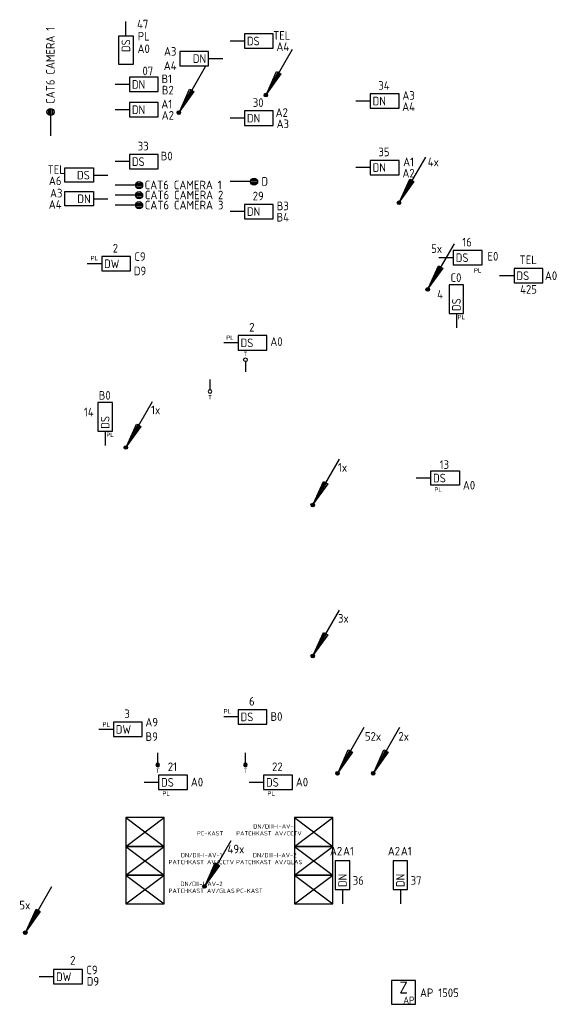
# Model space of a CAD drawing. Header units: millimetres. Extents: x 4336 to 79204, y -9688 to 63134.
# Tile 38 of 38: x 67984 to 79204, y 33979 to 54528. Entities that reach past the tile are written whole.
import ezdxf
from ezdxf.enums import TextEntityAlignment as Align

# ---------------------------------------------------------------- set-up
doc = ezdxf.new("R2010")
doc.units = ezdxf.units.MM
doc.header["$LTSCALE"] = 100
doc.layers.get('0').update_dxf_attribs({"linetype": 'CONTINUOUS'})
for name, color, linetype in [('EB6416--_ATTRIB', 1, 'CONTINUOUS'), ('EB6421--_ATTRIB', 2, 'CONTINUOUS'), ('EB6441--_ATTRIB', 2, 'CONTINUOUS'), ('EB6445--_ATTRIB', 2, 'CONTINUOUS'), ('EL6416--_WIRELESS-Z', 1, 'CONTINUOUS'), ('EL6421--_TELEFOON', 3, 'CONTINUOUS'), ('EL6441--_DATACOM', 3, 'CONTINUOUS'), ('EL6445--_DATANET', 3, 'CONTINUOUS')]:
    doc.layers.add(name, color=color, linetype=linetype)
doc.styles.add('1_5', font='isocp.shx', dxfattribs={"height": 1.5})
doc.styles.add('1_8', font='iso')
doc.styles.add('2_5', font='isocp.shx', dxfattribs={"height": 2.5})
doc.styles.add('BURO-025', font='burofont.shx', dxfattribs={"height": 2.5})
doc.styles.add('NORATT', font='isocp.shx')

# ---------------------------------------------------------------- blocks, each defined once
blk = doc.blocks.new('EA644501')
for p, q in [((-1.5, 6), (-1.5, 0)), ((1.5, 6), (-1.5, 6)), ((1.5, 0), (1.5, 6)), ((-1.5, 0), (1.5, 0))]:
    blk.add_line(p, q)
at = {"color": 2}
blk.add_line((0, 0), (0, -3), dxfattribs=at)
at = {"style": '1_8', "flags": 9}
blk.add_attdef('NUMMER', text='', height=1.8, rotation=90, dxfattribs=at).set_placement((-3.5, 8), align=Align.BOTTOM_LEFT)
at = {"style": '1_8'}
for tag, flags, p in [('NUMMERAP', 9, (-1.5, 8)), ('NUMMERBP', 9, (1.5, 8)), ('NUMMERA', 8, (-1.5, 8)), ('NUMMERB', 8, (1.5, 8))]:
    blk.add_attdef(tag, text='', height=1.8, rotation=90, dxfattribs=dict(at, flags=flags)).set_placement(p, align=Align.MIDDLE_CENTER)
at = {"style": '1_8', "flags": 8}
blk.add_attdef('CODE', text='', height=1.8, rotation=90, dxfattribs=at).set_placement((0, 0.5), align=Align.MIDDLE_LEFT)
at = {"style": '1_8', "flags": 9}
for tag, p in [('TYPE', (0, 4)), ('PDATE', (0, 2)), ('FABR', (0, 3)), ('PCODE', (0, 0)), ('PVERS', (0, 1))]:
    blk.add_attdef(tag, text='', height=1.8, dxfattribs=at).set_placement(p, align=Align.MIDDLE_CENTER)
for tag in ['VERD', 'PATCHSTR', 'PANEEL']:
    blk.add_attdef(tag, text='', height=1.8, dxfattribs=at).set_placement((2, 0), align=Align.BOTTOM_LEFT)
blk = doc.blocks.new('ES1116A4')
at = {"color": 0}
for p, q in [((-4, 2), (4, -2)), ((-4, -2), (4, 2))]:
    blk.add_line(p, q, dxfattribs=at)
blk.add_lwpolyline([(-4, -2), (4, -2), (4, 2), (-4, 2)], close=True, dxfattribs=at)
at = {"color": 0, "style": 'NORATT', "flags": 8}
blk.add_attdef('NUMMER', text='', height=1.8, dxfattribs=at).set_placement((0, 3.5), align=Align.MIDDLE)
for tag, p in [('CODE', (0, 3.5)), ('M_CODE', (0, 0))]:
    blk.add_attdef(tag, text='', height=1.8, dxfattribs=at).set_placement(p, align=Align.MIDDLE_CENTER)
at = {"color": 0, "style": 'NORATT'}
for tag, flags, p in [('PANEEL', 9, (0, 3)), ('GRP', 8, (0, -5)), ('RUIMTE', 9, (0, -7.5))]:
    blk.add_attdef(tag, text='', height=1.8, dxfattribs=dict(at, flags=flags)).set_placement(p, align=Align.MIDDLE_LEFT)
blk = doc.blocks.new('ES4X2')
at = {"color": 0}
for p, q in [((-0.45, 1.4), (-0.45, 2.6)), ((-0.15, 1.27), (-0.15, 2.73)), ((0.15, 1.27), (0.15, 2.73)), ((0.45, 1.4), (0.45, 2.6)), ((0, 1.25), (0, -3))]:
    blk.add_line(p, q, dxfattribs=at)
blk.add_circle((0, 2), 0.75, dxfattribs=at)
at = {"color": 0, "style": 'NORATT', "flags": 8}
blk.add_attdef('NUMMER', text='', height=1.8, rotation=90, dxfattribs=at).set_placement((0, 3.5), align=Align.MIDDLE_LEFT)
for tag, p in [('CODE', (0, 3.5)), ('M_CODE', (0, 0))]:
    blk.add_attdef(tag, text='', height=1.8, dxfattribs=at).set_placement(p, align=Align.MIDDLE_CENTER)
at = {"color": 0, "style": 'NORATT'}
for tag, flags, p in [('PANEEL', 9, (0, 3)), ('GRP', 8, (0, -5)), ('RUIMTE', 9, (0, -7.5))]:
    blk.add_attdef(tag, text='', height=1.8, dxfattribs=dict(at, flags=flags)).set_placement(p, align=Align.MIDDLE_LEFT)
blk = doc.blocks.new('EA600123')
at = {"linetype": 'Continuous'}
for p, q in [((5.5, 9.53), (0.19, 0.32)), ((-0.37, 0.07), (0.37, 0.07)), ((-0.3, 0.23), (0.3, 0.23)), ((-0.37, -0.08), (0.37, -0.08)), ((-0.3, -0.23), (0.3, -0.23))]:
    blk.add_line(p, q, dxfattribs=at)
for points in [[(3.12, 4.4), (0.19, 0.32), (2.25, 4.9)], [(2.47, 4.78), (1.06, 1.84), (2.9, 4.53)]]:
    blk.add_lwpolyline(points, close=True, dxfattribs=at)
blk.add_circle((0, 0), 0.375, dxfattribs=at)
at = {"linetype": 'Continuous', "style": '1_8', "flags": 8}
blk.add_attdef('KBTALB', (5, 5), '', height=1.8, dxfattribs=at)
at = {"style": '1_8'}
for tag, flags, p in [('CODE', 9, (0, 3)), ('M_CODE', 8, (0, 0))]:
    blk.add_attdef(tag, text='', height=1.8, dxfattribs=dict(at, flags=flags)).set_placement(p, align=Align.MIDDLE_CENTER)
at = {"linetype": 'Continuous', "style": '1_8', "flags": 9}
for tag, p in [('PCODE', (1.25, 0)), ('PVERS', (1.25, -2)), ('PDATE', (1.25, -4))]:
    blk.add_attdef(tag, text='', height=1.8, dxfattribs=at).set_placement(p, align=Align.MIDDLE_LEFT)
blk = doc.blocks.new('ES4X4')
at = {"color": 0}
blk.add_line((0, 1.25), (0, -3), dxfattribs=at)
blk.add_circle((0, 2), 0.75, dxfattribs=at)
at = {"color": 0, "style": 'NORATT', "flags": 8}
blk.add_attdef('NUMMER', text='', height=1.8, rotation=90, dxfattribs=at).set_placement((0, 3.5), align=Align.MIDDLE_LEFT)
for tag, p in [('CODE', (0, 3.5)), ('M_CODE', (0, 0))]:
    blk.add_attdef(tag, text='', height=1.8, dxfattribs=at).set_placement(p, align=Align.MIDDLE_CENTER)
at = {"color": 0, "style": 'NORATT'}
for tag, flags, p in [('PANEEL', 9, (0, 3)), ('GRP', 8, (0, -5)), ('RUIMTE', 9, (0, -7.5))]:
    blk.add_attdef(tag, text='', height=1.8, dxfattribs=dict(at, flags=flags)).set_placement(p, align=Align.MIDDLE_LEFT)
blk = doc.blocks.new('Wrls-Zender')
blk.add_lwpolyline([(-2.5, -2.5), (2.5, -2.5), (2.5, 2.5), (-2.5, 2.5)], close=True)
at = {"style": '2_5'}
blk.add_text('Z', height=2.5, dxfattribs=at).set_placement((0, 1), align=Align.MIDDLE_CENTER)
at = {"style": '1_5'}
blk.add_text('AP', height=1.5, dxfattribs=at).set_placement((2.25, -2.38), align=Align.RIGHT)
at = {"style": '1_8', "flags": 8}
blk.add_attdef('ADRES', (3, -2.5), '', height=1.8, dxfattribs=at)
at = {"style": '1_8', "flags": 9}
blk.add_attdef('M_CODE', text='', height=1.8, dxfattribs=at).set_placement((-2.5, -4.5), align=Align.MIDDLE_LEFT)

msp = doc.modelspace()

# ---------------------------------------------------------------- block references
at = {"layer": 'EL6416--_WIRELESS-Z'}
ref = msp.add_blockref('Wrls-Zender', (75996, 34229), dxfattribs=dict(at, xscale=100, yscale=100, zscale=100))
ref.add_attrib('ADRES', 'AP 1505', (76338, 34129), dxfattribs={"layer": 'EB6416--_ATTRIB', "color": 1, "height": 180, "style": 'NORATT', "flags": 8})
at = {"layer": 'EL6421--_TELEFOON'}
ref = msp.add_blockref('ES4X4', (72695, 47331), dxfattribs=dict(at, xscale=50, yscale=50, zscale=50))
ref.add_attrib('CODE', 'T', dxfattribs={"layer": 'EB6421--_ATTRIB', "color": 1, "height": 90, "style": 'NORATT', "flags": 8}).set_placement((72695, 47552), align=Align.MIDDLE_CENTER)
ref = msp.add_blockref('ES4X4', (71957, 46869), dxfattribs=dict(at, xscale=-50, yscale=50, zscale=50, rotation=180))
ref.add_attrib('CODE', 'T', dxfattribs={"layer": 'EB6421--_ATTRIB', "color": 1, "height": 90, "style": 'NORATT', "flags": 8}).set_placement((71957, 46648), align=Align.MIDDLE_CENTER)
ref = msp.add_blockref('ES4X2', (70864, 39075), dxfattribs=dict(at, xscale=-50, yscale=50, zscale=50, rotation=180))
ref.add_attrib('CODE', 'T', dxfattribs={"layer": 'EB6421--_ATTRIB', "color": 1, "height": 90, "style": 'NORATT', "flags": 8}).set_placement((70864, 38854), align=Align.MIDDLE_CENTER)
ref = msp.add_blockref('ES4X2', (72695, 39075), dxfattribs=dict(at, xscale=-50, yscale=50, zscale=50, rotation=180))
ref.add_attrib('CODE', 'T', dxfattribs={"layer": 'EB6421--_ATTRIB', "color": 1, "height": 90, "style": 'NORATT', "flags": 8}).set_placement((72695, 38854), align=Align.MIDDLE_CENTER)
at = {"layer": 'EL6441--_DATACOM'}
ref = msp.add_blockref('ES4X2', (68629, 52402), dxfattribs=dict(at, xscale=100, yscale=100, zscale=100))
ref.add_attrib('CODE', 'CAT6 CAMERA 1', dxfattribs={"layer": 'EB6441--_ATTRIB', "color": 1, "height": 180, "rotation": 90, "style": 'NORATT', "flags": 8}).set_placement((68624, 53576), align=Align.MIDDLE_CENTER)
at = {"layer": 'EL6441--_DATACOM', "xscale": 100, "yscale": 100, "zscale": 100}
for p in [(73121, 52955), (71306, 52590)]:
    msp.add_blockref('EA600123', p, dxfattribs=at)
at = {"layer": 'EL6441--_DATACOM'}
ref = msp.add_blockref('EA600123', (75900, 50708), dxfattribs=dict(at, xscale=100, yscale=100, zscale=100))
ref.add_attrib('KBTALB', '4x', (76500, 51469), dxfattribs={"layer": 'EB6441--_ATTRIB', "color": 1, "linetype": 'Continuous', "height": 180, "style": '1_8', "flags": 8})
ref = msp.add_blockref('ES4X2', (70275, 51074), dxfattribs=dict(at, xscale=100, yscale=100, zscale=100, rotation=270))
ref.add_attrib('CODE', 'CAT6 CAMERA 1', dxfattribs={"layer": 'EB6441--_ATTRIB', "color": 1, "height": 180, "style": 'NORATT', "flags": 8}).set_placement((71395, 51079), align=Align.MIDDLE_CENTER)
ref = msp.add_blockref('ES4X2', (72675, 51148), dxfattribs=dict(at, xscale=100, yscale=100, zscale=100, rotation=270))
ref.add_attrib('CODE', 'D', dxfattribs={"layer": 'EB6441--_ATTRIB', "color": 1, "height": 180, "style": 'NORATT', "flags": 8}).set_placement((73098, 51153), align=Align.MIDDLE_CENTER)
ref = msp.add_blockref('ES4X2', (70275, 50865), dxfattribs=dict(at, xscale=100, yscale=100, zscale=100, rotation=270))
ref.add_attrib('CODE', 'CAT6 CAMERA 2', dxfattribs={"layer": 'EB6441--_ATTRIB', "color": 1, "height": 180, "style": 'NORATT', "flags": 8}).set_placement((71415, 50870), align=Align.MIDDLE_CENTER)
ref = msp.add_blockref('ES4X2', (70275, 50656), dxfattribs=dict(at, xscale=100, yscale=100, zscale=100, rotation=270))
ref.add_attrib('CODE', 'CAT6 CAMERA 3', dxfattribs={"layer": 'EB6441--_ATTRIB', "color": 1, "height": 180, "style": 'NORATT', "flags": 8}).set_placement((71415, 50660), align=Align.MIDDLE_CENTER)
ref = msp.add_blockref('EA600123', (76500, 48900), dxfattribs=dict(at, xscale=100, yscale=100, zscale=100))
ref.add_attrib('KBTALB', '5x', (76572, 49661), dxfattribs={"layer": 'EB6441--_ATTRIB', "color": 1, "linetype": 'Continuous', "height": 180, "style": '1_8', "flags": 8})
ref = msp.add_blockref('EA600123', (70200, 45600), dxfattribs=dict(at, xscale=100, yscale=100, zscale=100))
ref.add_attrib('KBTALB', '1x', (70727, 46294), dxfattribs={"layer": 'EB6441--_ATTRIB', "color": 1, "linetype": 'Continuous', "height": 180, "style": '1_8', "flags": 8})
ref = msp.add_blockref('EA600123', (74100, 44400), dxfattribs=dict(at, xscale=100, yscale=100, zscale=100))
ref.add_attrib('KBTALB', '1x', (74627, 45094), dxfattribs={"layer": 'EB6441--_ATTRIB', "color": 1, "linetype": 'Continuous', "height": 180, "style": '1_8', "flags": 8})
ref = msp.add_blockref('EA600123', (74100, 41250), dxfattribs=dict(at, xscale=100, yscale=100, zscale=100))
ref.add_attrib('KBTALB', '3x', (74627, 41944), dxfattribs={"layer": 'EB6441--_ATTRIB', "color": 1, "linetype": 'Continuous', "height": 180, "style": '1_8', "flags": 8})
ref = msp.add_blockref('EA600123', (74617, 38801), dxfattribs=dict(at, xscale=100, yscale=100, zscale=100))
ref.add_attrib('KBTALB', '52x', (75189, 39481), dxfattribs={"layer": 'EB6441--_ATTRIB', "color": 1, "linetype": 'Continuous', "height": 180, "style": '1_8', "flags": 8})
ref = msp.add_blockref('EA600123', (75361, 38801), dxfattribs=dict(at, xscale=100, yscale=100, zscale=100))
ref.add_attrib('KBTALB', '2x', (75889, 39482), dxfattribs={"layer": 'EB6441--_ATTRIB', "color": 1, "linetype": 'Continuous', "height": 180, "style": '1_8', "flags": 8})
at = {"layer": 'EL6441--_DATACOM', "color": 3}
ref = msp.add_blockref('ES1116A4', (70599, 37575), dxfattribs=dict(at, xscale=100, yscale=150, zscale=50))
ref.add_attrib('PANEEL', 'PC-KAST', dxfattribs={"layer": 'EB6441--_ATTRIB', "color": 1, "height": 90, "rotation": -360, "style": 'NORATT', "flags": 8}).set_placement((71680, 37547), align=Align.MIDDLE_LEFT)
ref = msp.add_blockref('ES1116A4', (74120, 37575), dxfattribs=dict(at, xscale=100, yscale=150, zscale=50))
ref.add_attrib('CODE', 'DN/DIII-I-AV-1', dxfattribs={"layer": 'EB6441--_ATTRIB', "color": 1, "height": 90, "style": 'NORATT', "flags": 8}).set_placement((73306, 37692), align=Align.MIDDLE_CENTER)
ref.add_attrib('PANEEL', 'PATCHKAST AV/CCTV', dxfattribs={"layer": 'EB6441--_ATTRIB', "color": 1, "height": 90, "rotation": -360, "style": 'NORATT', "flags": 8}).set_placement((72502, 37547), align=Align.MIDDLE_LEFT)
ref = msp.add_blockref('ES1116A4', (70599, 36975), dxfattribs=dict(at, xscale=100, yscale=150, zscale=50))
ref.add_attrib('CODE', 'DN/DII-I-AV-1', dxfattribs={"layer": 'EB6441--_ATTRIB', "color": 1, "height": 90, "style": 'NORATT', "flags": 8}).set_placement((71778, 37092), align=Align.MIDDLE_CENTER)
ref.add_attrib('PANEEL', 'PATCHKAST AV/CCTV', dxfattribs={"layer": 'EB6441--_ATTRIB', "color": 1, "height": 90, "rotation": -360, "style": 'NORATT', "flags": 8}).set_placement((71090, 36947), align=Align.MIDDLE_LEFT)
at = {"layer": 'EL6441--_DATACOM'}
ref = msp.add_blockref('EA600123', (71840, 36439), dxfattribs=dict(at, xscale=100, yscale=100, zscale=100))
ref.add_attrib('KBTALB', '49x', (72321, 37129), dxfattribs={"layer": 'EB6441--_ATTRIB', "color": 1, "linetype": 'Continuous', "height": 180, "style": '1_8', "flags": 8})
at = {"layer": 'EL6441--_DATACOM', "color": 3}
ref = msp.add_blockref('ES1116A4', (74120, 36975), dxfattribs=dict(at, xscale=100, yscale=150, zscale=50))
ref.add_attrib('CODE', 'DN/DIII-I-AV-2', dxfattribs={"layer": 'EB6441--_ATTRIB', "color": 1, "height": 90, "style": 'NORATT', "flags": 8}).set_placement((73306, 37092), align=Align.MIDDLE_CENTER)
ref.add_attrib('PANEEL', 'PATCHKAST AV/GLAS', dxfattribs={"layer": 'EB6441--_ATTRIB', "color": 1, "height": 90, "rotation": -360, "style": 'NORATT', "flags": 8}).set_placement((72500, 36947), align=Align.MIDDLE_LEFT)
ref = msp.add_blockref('ES1116A4', (70599, 36375), dxfattribs=dict(at, xscale=100, yscale=150, zscale=50))
ref.add_attrib('CODE', 'DN/DII-I-AV-2', dxfattribs={"layer": 'EB6441--_ATTRIB', "color": 1, "height": 90, "style": 'NORATT', "flags": 8}).set_placement((71778, 36492), align=Align.MIDDLE_CENTER)
ref.add_attrib('PANEEL', 'PATCHKAST AV/GLAS', dxfattribs={"layer": 'EB6441--_ATTRIB', "color": 1, "height": 90, "rotation": -360, "style": 'NORATT', "flags": 8}).set_placement((71090, 36347), align=Align.MIDDLE_LEFT)
ref = msp.add_blockref('ES1116A4', (74120, 36375), dxfattribs=dict(at, xscale=100, yscale=150, zscale=50))
ref.add_attrib('PANEEL', 'PC-KAST', dxfattribs={"layer": 'EB6441--_ATTRIB', "color": 1, "height": 90, "rotation": -360, "style": 'NORATT', "flags": 8}).set_placement((72502, 36347), align=Align.MIDDLE_LEFT)
at = {"layer": 'EL6441--_DATACOM'}
ref = msp.add_blockref('EA600123', (68100, 35475, 2700), dxfattribs=dict(at, xscale=100, yscale=100, zscale=100))
ref.add_attrib('KBTALB', '5x', (67978, 35959, 2700), dxfattribs={"layer": 'EB6441--_ATTRIB', "color": 1, "linetype": 'Continuous', "height": 180, "style": '1_8', "flags": 8})
at = {"layer": 'EL6445--_DATANET'}
ref = msp.add_blockref('EA644501', (70200, 54191), dxfattribs=dict(at, xscale=-100, yscale=100, zscale=100, rotation=180))
ref.add_attrib('CODE', 'DS', dxfattribs={"layer": 'EB6445--_ATTRIB', "color": 1, "height": 180, "rotation": 90, "style": 'NORATT', "flags": 8}).set_placement((70200, 53853), align=Align.MIDDLE_LEFT)
ref.add_attrib('NUMMERA', 'A0', dxfattribs={"layer": 'EB6445--_ATTRIB', "color": 1, "height": 180, "style": 'NORATT', "flags": 8}).set_placement((70571, 53922), align=Align.MIDDLE_CENTER)
ref.add_attrib('VERD', 'PL', dxfattribs={"layer": 'EB6445--_ATTRIB', "color": 1, "height": 180, "style": 'NORATT', "flags": 8}).set_placement((70447, 54040), align=Align.BOTTOM_LEFT)
ref.add_attrib('TYPE', '47', dxfattribs={"layer": 'EB6445--_ATTRIB', "color": 1, "height": 180, "style": 'NORATT', "flags": 8}).set_placement((70433, 54292), align=Align.BOTTOM_LEFT)
ref = msp.add_blockref('EA644501', (72675, 54083), dxfattribs=dict(at, xscale=100, yscale=100, zscale=100, rotation=270))
ref.add_attrib('CODE', 'DS', dxfattribs={"layer": 'EB6445--_ATTRIB', "color": 1, "height": 180, "style": 'NORATT', "flags": 8}).set_placement((72725, 54083), align=Align.MIDDLE_LEFT)
ref.add_attrib('NUMMERA', 'TEL', dxfattribs={"layer": 'EB6445--_ATTRIB', "color": 1, "height": 180, "style": 'NORATT', "flags": 8}).set_placement((73453, 54200), align=Align.MIDDLE_CENTER)
ref.add_attrib('NUMMERB', 'A4', dxfattribs={"layer": 'EB6445--_ATTRIB', "color": 1, "height": 180, "style": 'NORATT', "flags": 8}).set_placement((73475, 53965), align=Align.MIDDLE_CENTER)
ref = msp.add_blockref('EA644501', (71925, 53716), dxfattribs=dict(at, xscale=100, yscale=100, zscale=100, rotation=90))
ref.add_attrib('CODE', 'DN', dxfattribs={"layer": 'EB6445--_ATTRIB', "color": 1, "height": 180, "style": 'NORATT', "flags": 8}).set_placement((71875, 53716), align=Align.MIDDLE_RIGHT)
ref.add_attrib('NUMMERA', 'A3', dxfattribs={"layer": 'EB6445--_ATTRIB', "color": 1, "height": 180, "style": 'NORATT', "flags": 8}).set_placement((71125, 53867), align=Align.MIDDLE_CENTER)
ref.add_attrib('NUMMERB', 'A4', dxfattribs={"layer": 'EB6445--_ATTRIB', "color": 1, "height": 180, "style": 'NORATT', "flags": 8}).set_placement((71125, 53567), align=Align.MIDDLE_CENTER)
ref = msp.add_blockref('EA644501', (70275, 53177), dxfattribs=dict(at, xscale=100, yscale=100, zscale=100, rotation=270))
ref.add_attrib('CODE', 'DN', dxfattribs={"layer": 'EB6445--_ATTRIB', "color": 1, "height": 180, "style": 'NORATT', "flags": 8}).set_placement((70325, 53177), align=Align.MIDDLE_LEFT)
ref.add_attrib('NUMMERA', 'B1', dxfattribs={"layer": 'EB6445--_ATTRIB', "color": 1, "height": 180, "style": 'NORATT', "flags": 8}).set_placement((71053, 53294), align=Align.MIDDLE_CENTER)
ref.add_attrib('NUMMERB', 'B2', dxfattribs={"layer": 'EB6445--_ATTRIB', "color": 1, "height": 180, "style": 'NORATT', "flags": 8}).set_placement((71075, 53059), align=Align.MIDDLE_CENTER)
ref.add_attrib('NUMMERAP', '07', dxfattribs={"layer": 'EB6445--_ATTRIB', "color": 1, "height": 180, "style": 'NORATT', "flags": 8}).set_placement((70658, 53459), align=Align.MIDDLE_CENTER)
ref = msp.add_blockref('EA644501', (75300, 52830), dxfattribs=dict(at, xscale=100, yscale=100, zscale=100, rotation=270))
ref.add_attrib('CODE', 'DN', dxfattribs={"layer": 'EB6445--_ATTRIB', "color": 1, "height": 180, "style": 'NORATT', "flags": 8}).set_placement((75350, 52830), align=Align.MIDDLE_LEFT)
ref.add_attrib('NUMMERA', 'A3', dxfattribs={"layer": 'EB6445--_ATTRIB', "color": 1, "height": 180, "style": 'NORATT', "flags": 8}).set_placement((76100, 52947), align=Align.MIDDLE_CENTER)
ref.add_attrib('NUMMERB', 'A4', dxfattribs={"layer": 'EB6445--_ATTRIB', "color": 1, "height": 180, "style": 'NORATT', "flags": 8}).set_placement((76100, 52712), align=Align.MIDDLE_CENTER)
ref.add_attrib('TYPE', '34', dxfattribs={"layer": 'EB6445--_ATTRIB', "color": 1, "height": 180, "style": 'NORATT', "flags": 8}).set_placement((75587, 53155), align=Align.MIDDLE_CENTER)
ref = msp.add_blockref('EA644501', (70275, 52650), dxfattribs=dict(at, xscale=100, yscale=100, zscale=100, rotation=270))
ref.add_attrib('CODE', 'DN', dxfattribs={"layer": 'EB6445--_ATTRIB', "color": 1, "height": 180, "style": 'NORATT', "flags": 8}).set_placement((70325, 52650), align=Align.MIDDLE_LEFT)
ref.add_attrib('NUMMERA', 'A1', dxfattribs={"layer": 'EB6445--_ATTRIB', "color": 1, "height": 180, "style": 'NORATT', "flags": 8}).set_placement((71053, 52767), align=Align.MIDDLE_CENTER)
ref.add_attrib('NUMMERB', 'A2', dxfattribs={"layer": 'EB6445--_ATTRIB', "color": 1, "height": 180, "style": 'NORATT', "flags": 8}).set_placement((71075, 52532), align=Align.MIDDLE_CENTER)
ref = msp.add_blockref('EA644501', (72675, 52473), dxfattribs=dict(at, xscale=100, yscale=100, zscale=100, rotation=270))
ref.add_attrib('CODE', 'DN', dxfattribs={"layer": 'EB6445--_ATTRIB', "color": 1, "height": 180, "style": 'NORATT', "flags": 8}).set_placement((72725, 52473), align=Align.MIDDLE_LEFT)
ref.add_attrib('NUMMERA', 'A2', dxfattribs={"layer": 'EB6445--_ATTRIB', "color": 1, "height": 180, "style": 'NORATT', "flags": 8}).set_placement((73453, 52590), align=Align.MIDDLE_CENTER)
ref.add_attrib('NUMMERB', 'A3', dxfattribs={"layer": 'EB6445--_ATTRIB', "color": 1, "height": 180, "style": 'NORATT', "flags": 8}).set_placement((73475, 52355), align=Align.MIDDLE_CENTER)
ref.add_attrib('TYPE', '30', dxfattribs={"layer": 'EB6445--_ATTRIB', "color": 1, "height": 180, "style": 'NORATT', "flags": 8}).set_placement((72962, 52798), align=Align.MIDDLE_CENTER)
ref = msp.add_blockref('EA644501', (70275, 51566), dxfattribs=dict(at, xscale=100, yscale=100, zscale=100, rotation=270))
ref.add_attrib('CODE', 'DS', dxfattribs={"layer": 'EB6445--_ATTRIB', "color": 1, "height": 180, "style": 'NORATT', "flags": 8}).set_placement((70325, 51566), align=Align.MIDDLE_LEFT)
ref.add_attrib('NUMMERA', 'B0', dxfattribs={"layer": 'EB6445--_ATTRIB', "color": 1, "height": 180, "style": 'NORATT', "flags": 8}).set_placement((71053, 51683), align=Align.MIDDLE_CENTER)
ref.add_attrib('TYPE', '33', dxfattribs={"layer": 'EB6445--_ATTRIB', "color": 1, "height": 180, "style": 'NORATT', "flags": 8}).set_placement((70562, 51891), align=Align.MIDDLE_CENTER)
ref = msp.add_blockref('EA644501', (75300, 51443), dxfattribs=dict(at, xscale=100, yscale=100, zscale=100, rotation=270))
ref.add_attrib('CODE', 'DN', dxfattribs={"layer": 'EB6445--_ATTRIB', "color": 1, "height": 180, "style": 'NORATT', "flags": 8}).set_placement((75350, 51443), align=Align.MIDDLE_LEFT)
ref.add_attrib('NUMMERA', 'A1', dxfattribs={"layer": 'EB6445--_ATTRIB', "color": 1, "height": 180, "style": 'NORATT', "flags": 8}).set_placement((76100, 51560), align=Align.MIDDLE_CENTER)
ref.add_attrib('NUMMERB', 'A2', dxfattribs={"layer": 'EB6445--_ATTRIB', "color": 1, "height": 180, "style": 'NORATT', "flags": 8}).set_placement((76100, 51325), align=Align.MIDDLE_CENTER)
ref.add_attrib('TYPE', '35', dxfattribs={"layer": 'EB6445--_ATTRIB', "color": 1, "height": 180, "style": 'NORATT', "flags": 8}).set_placement((75587, 51768), align=Align.MIDDLE_CENTER)
ref = msp.add_blockref('EA644501', (69525, 51284), dxfattribs=dict(at, xscale=-100, yscale=100, zscale=100, rotation=90))
ref.add_attrib('CODE', 'DS', dxfattribs={"layer": 'EB6445--_ATTRIB', "color": 1, "height": 180, "style": 'NORATT', "flags": 8}).set_placement((69180, 51284), align=Align.MIDDLE_LEFT)
ref.add_attrib('NUMMERA', 'TEL', dxfattribs={"layer": 'EB6445--_ATTRIB', "color": 1, "height": 180, "style": 'NORATT', "flags": 8}).set_placement((68747, 51401), align=Align.MIDDLE_CENTER)
ref.add_attrib('NUMMERB', 'A6', dxfattribs={"layer": 'EB6445--_ATTRIB', "color": 1, "height": 180, "style": 'NORATT', "flags": 8}).set_placement((68725, 51166), align=Align.MIDDLE_CENTER)
ref = msp.add_blockref('EA644501', (69525, 50791), dxfattribs=dict(at, xscale=-100, yscale=100, zscale=100, rotation=90))
ref.add_attrib('CODE', 'DN', dxfattribs={"layer": 'EB6445--_ATTRIB', "color": 1, "height": 180, "style": 'NORATT', "flags": 8}).set_placement((69187, 50791), align=Align.MIDDLE_LEFT)
ref.add_attrib('NUMMERA', 'A3', dxfattribs={"layer": 'EB6445--_ATTRIB', "color": 1, "height": 180, "style": 'NORATT', "flags": 8}).set_placement((68747, 50908), align=Align.MIDDLE_CENTER)
ref.add_attrib('NUMMERB', 'A4', dxfattribs={"layer": 'EB6445--_ATTRIB', "color": 1, "height": 180, "style": 'NORATT', "flags": 8}).set_placement((68725, 50673), align=Align.MIDDLE_CENTER)
ref = msp.add_blockref('EA644501', (72675, 50524), dxfattribs=dict(at, xscale=100, yscale=100, zscale=100, rotation=270))
ref.add_attrib('CODE', 'DN', dxfattribs={"layer": 'EB6445--_ATTRIB', "color": 1, "height": 180, "style": 'NORATT', "flags": 8}).set_placement((72725, 50524), align=Align.MIDDLE_LEFT)
ref.add_attrib('NUMMERA', 'B3', dxfattribs={"layer": 'EB6445--_ATTRIB', "color": 1, "height": 180, "style": 'NORATT', "flags": 8}).set_placement((73475, 50641), align=Align.MIDDLE_CENTER)
ref.add_attrib('NUMMERB', 'B4', dxfattribs={"layer": 'EB6445--_ATTRIB', "color": 1, "height": 180, "style": 'NORATT', "flags": 8}).set_placement((73475, 50406), align=Align.MIDDLE_CENTER)
ref.add_attrib('TYPE', '29', dxfattribs={"layer": 'EB6445--_ATTRIB', "color": 1, "height": 180, "style": 'NORATT', "flags": 8}).set_placement((72962, 50849), align=Align.MIDDLE_CENTER)
ref = msp.add_blockref('EA644501', (77033, 49561), dxfattribs=dict(at, xscale=100, yscale=100, zscale=100, rotation=270))
ref.add_attrib('CODE', 'DS', dxfattribs={"layer": 'EB6445--_ATTRIB', "color": 1, "height": 180, "style": 'NORATT', "flags": 8}).set_placement((77083, 49561), align=Align.MIDDLE_LEFT)
ref.add_attrib('NUMMERA', 'E0', dxfattribs={"layer": 'EB6445--_ATTRIB', "color": 1, "height": 180, "style": 'NORATT', "flags": 8}).set_placement((77860, 49590), align=Align.MIDDLE_CENTER)
ref.add_attrib('TYPE', '16', dxfattribs={"layer": 'EB6445--_ATTRIB', "color": 1, "height": 180, "style": 'NORATT', "flags": 8}).set_placement((77320, 49886), align=Align.MIDDLE_CENTER)
ref = msp.add_blockref('EA644501', (69695, 49434), dxfattribs=dict(at, xscale=100, yscale=100, zscale=100, rotation=270))
ref.add_attrib('CODE', 'DW', dxfattribs={"layer": 'EB6445--_ATTRIB', "color": 1, "height": 180, "style": 'NORATT', "flags": 8}).set_placement((69745, 49434), align=Align.MIDDLE_LEFT)
ref.add_attrib('NUMMERA', 'C9', dxfattribs={"layer": 'EB6445--_ATTRIB', "color": 1, "height": 180, "style": 'NORATT', "flags": 8}).set_placement((70495, 49584), align=Align.MIDDLE_CENTER)
ref.add_attrib('NUMMERB', 'D9', dxfattribs={"layer": 'EB6445--_ATTRIB', "color": 1, "height": 180, "style": 'NORATT', "flags": 8}).set_placement((70495, 49284), align=Align.MIDDLE_CENTER)
ref.add_attrib('TYPE', '2', dxfattribs={"layer": 'EB6445--_ATTRIB', "color": 1, "height": 180, "style": 'NORATT', "flags": 8}).set_placement((69982, 49759), align=Align.MIDDLE_CENTER)
ref = msp.add_blockref('EA644501', (78300, 49185), dxfattribs=dict(at, xscale=100, yscale=100, zscale=100, rotation=270))
ref.add_attrib('CODE', 'DS', dxfattribs={"layer": 'EB6445--_ATTRIB', "color": 1, "height": 180, "style": 'NORATT', "flags": 8}).set_placement((78350, 49185), align=Align.MIDDLE_LEFT)
ref.add_attrib('NUMMERA', 'A0', dxfattribs={"layer": 'EB6445--_ATTRIB', "color": 1, "height": 180, "style": 'NORATT', "flags": 8}).set_placement((79073, 49185), align=Align.MIDDLE_CENTER)
ref.add_attrib('FABR', 'TEL', dxfattribs={"layer": '0', "color": 1, "height": 180, "style": '1_8', "flags": 8}).set_placement((78596, 49517), align=Align.MIDDLE_CENTER)
ref.add_attrib('TYPE', '425', dxfattribs={"layer": '0', "color": 1, "height": 180, "style": '1_8', "flags": 8}).set_placement((78603, 48900), align=Align.MIDDLE_CENTER)
ref = msp.add_blockref('EA644501', (77098, 48398), dxfattribs=dict(at, xscale=100, yscale=100, zscale=100))
ref.add_attrib('CODE', 'DS', dxfattribs={"layer": 'EB6445--_ATTRIB', "color": 1, "height": 180, "rotation": 90, "style": 'NORATT', "flags": 8}).set_placement((77098, 48448), align=Align.MIDDLE_LEFT)
ref.add_attrib('NUMMERA', 'C0', dxfattribs={"layer": 'EB6445--_ATTRIB', "color": 1, "height": 180, "style": 'NORATT', "flags": 8}).set_placement((77089, 49145), align=Align.MIDDLE_CENTER)
ref.add_attrib('TYPE', '4', dxfattribs={"layer": 'EB6445--_ATTRIB', "color": 1, "height": 180, "style": 'NORATT', "flags": 8}).set_placement((76757, 48798), align=Align.MIDDLE_CENTER)
ref = msp.add_blockref('EA644501', (72543, 47784), dxfattribs=dict(at, xscale=100, yscale=100, zscale=100, rotation=270))
ref.add_attrib('CODE', 'DS', dxfattribs={"layer": 'EB6445--_ATTRIB', "color": 1, "height": 180, "style": 'NORATT', "flags": 8}).set_placement((72593, 47784), align=Align.MIDDLE_LEFT)
ref.add_attrib('NUMMERA', 'A0', dxfattribs={"layer": 'EB6445--_ATTRIB', "color": 1, "height": 180, "style": 'NORATT', "flags": 8}).set_placement((73343, 47810), align=Align.MIDDLE_CENTER)
ref.add_attrib('TYPE', '2', dxfattribs={"layer": 'EB6445--_ATTRIB', "color": 1, "height": 180, "style": 'NORATT', "flags": 8}).set_placement((72829, 48109), align=Align.MIDDLE_CENTER)
ref = msp.add_blockref('EA644501', (69768, 45940), dxfattribs=dict(at, xscale=100, yscale=100, zscale=100))
ref.add_attrib('CODE', 'DS', dxfattribs={"layer": 'EB6445--_ATTRIB', "color": 1, "height": 180, "rotation": 90, "style": 'NORATT', "flags": 8}).set_placement((69768, 45990), align=Align.MIDDLE_LEFT)
ref.add_attrib('NUMMERA', 'B0', dxfattribs={"layer": 'EB6445--_ATTRIB', "color": 1, "height": 180, "style": 'NORATT', "flags": 8}).set_placement((69759, 46687), align=Align.MIDDLE_CENTER)
ref.add_attrib('TYPE', '14', dxfattribs={"layer": 'EB6445--_ATTRIB', "color": 1, "height": 180, "style": 'NORATT', "flags": 8}).set_placement((69427, 46340), align=Align.MIDDLE_CENTER)
ref = msp.add_blockref('EA644501', (76561, 44962), dxfattribs=dict(at, xscale=-100, yscale=100, zscale=100, rotation=270))
ref.add_attrib('CODE', 'DS', dxfattribs={"layer": 'EB6445--_ATTRIB', "color": 1, "height": 180, "style": 'NORATT', "flags": 8}).set_placement((76611, 44962), align=Align.MIDDLE_LEFT)
ref.add_attrib('NUMMERA', 'A0', dxfattribs={"layer": 'EB6445--_ATTRIB', "color": 1, "height": 180, "style": 'NORATT', "flags": 8}).set_placement((77361, 44812), align=Align.MIDDLE_CENTER)
ref.add_attrib('TYPE', '13', dxfattribs={"layer": 'EB6445--_ATTRIB', "color": 1, "height": 180, "style": 'NORATT', "flags": 8}).set_placement((76847, 45243), align=Align.MIDDLE_CENTER)
ref = msp.add_blockref('EA644501', (72543, 39978), dxfattribs=dict(at, xscale=100, yscale=100, zscale=100, rotation=270))
ref.add_attrib('CODE', 'DS', dxfattribs={"layer": 'EB6445--_ATTRIB', "color": 1, "height": 180, "style": 'NORATT', "flags": 8}).set_placement((72593, 39978), align=Align.MIDDLE_LEFT)
ref.add_attrib('NUMMERA', 'B0', dxfattribs={"layer": 'EB6445--_ATTRIB', "color": 1, "height": 180, "style": 'NORATT', "flags": 8}).set_placement((73343, 39985), align=Align.MIDDLE_CENTER)
ref.add_attrib('TYPE', '6', dxfattribs={"layer": 'EB6445--_ATTRIB', "color": 1, "height": 180, "style": 'NORATT', "flags": 8}).set_placement((72829, 40303), align=Align.MIDDLE_CENTER)
ref = msp.add_blockref('EA644501', (69939, 39716), dxfattribs=dict(at, xscale=100, yscale=100, zscale=100, rotation=270))
ref.add_attrib('CODE', 'DW', dxfattribs={"layer": 'EB6445--_ATTRIB', "color": 1, "height": 180, "style": 'NORATT', "flags": 8}).set_placement((69989, 39716), align=Align.MIDDLE_LEFT)
ref.add_attrib('NUMMERA', 'A9', dxfattribs={"layer": 'EB6445--_ATTRIB', "color": 1, "height": 180, "style": 'NORATT', "flags": 8}).set_placement((70739, 39866), align=Align.MIDDLE_CENTER)
ref.add_attrib('NUMMERB', 'B9', dxfattribs={"layer": 'EB6445--_ATTRIB', "color": 1, "height": 180, "style": 'NORATT', "flags": 8}).set_placement((70739, 39566), align=Align.MIDDLE_CENTER)
ref.add_attrib('TYPE', '3', dxfattribs={"layer": 'EB6445--_ATTRIB', "color": 1, "height": 180, "style": 'NORATT', "flags": 8}).set_placement((70225, 40041), align=Align.MIDDLE_CENTER)
ref = msp.add_blockref('EA644501', (70884, 38611), dxfattribs=dict(at, xscale=100, yscale=100, zscale=100, rotation=270))
ref.add_attrib('CODE', 'DS', dxfattribs={"layer": 'EB6445--_ATTRIB', "color": 1, "height": 180, "style": 'NORATT', "flags": 8}).set_placement((70934, 38611), align=Align.MIDDLE_LEFT)
ref.add_attrib('NUMMERA', 'A0', dxfattribs={"layer": 'EB6445--_ATTRIB', "color": 1, "height": 180, "style": 'NORATT', "flags": 8}).set_placement((71684, 38617), align=Align.MIDDLE_CENTER)
ref.add_attrib('TYPE', '21', dxfattribs={"layer": 'EB6445--_ATTRIB', "color": 1, "height": 180, "style": 'NORATT', "flags": 8}).set_placement((71171, 38936), align=Align.MIDDLE_CENTER)
ref = msp.add_blockref('EA644501', (73075, 38611), dxfattribs=dict(at, xscale=100, yscale=100, zscale=100, rotation=270))
ref.add_attrib('CODE', 'DS', dxfattribs={"layer": 'EB6445--_ATTRIB', "color": 1, "height": 180, "style": 'NORATT', "flags": 8}).set_placement((73125, 38611), align=Align.MIDDLE_LEFT)
ref.add_attrib('NUMMERA', 'A0', dxfattribs={"layer": 'EB6445--_ATTRIB', "color": 1, "height": 180, "style": 'NORATT', "flags": 8}).set_placement((73875, 38617), align=Align.MIDDLE_CENTER)
ref.add_attrib('TYPE', '22', dxfattribs={"layer": 'EB6445--_ATTRIB', "color": 1, "height": 180, "style": 'NORATT', "flags": 8}).set_placement((73362, 38936), align=Align.MIDDLE_CENTER)
ref = msp.add_blockref('EA644501', (74721, 36375), dxfattribs=dict(at, xscale=100, yscale=100, zscale=100))
ref.add_attrib('CODE', 'DN', dxfattribs={"layer": 'EB6445--_ATTRIB', "color": 1, "height": 180, "rotation": 90, "style": 'NORATT', "flags": 8}).set_placement((74721, 36425), align=Align.MIDDLE_LEFT)
ref.add_attrib('NUMMERA', 'A1', dxfattribs={"layer": 'EB6445--_ATTRIB', "color": 1, "height": 180, "style": 'NORATT', "flags": 8}).set_placement((74845, 37175), align=Align.MIDDLE_CENTER)
ref.add_attrib('NUMMERB', 'A2', dxfattribs={"layer": 'EB6445--_ATTRIB', "color": 1, "height": 180, "style": 'NORATT', "flags": 8}).set_placement((74586, 37175), align=Align.MIDDLE_CENTER)
ref.add_attrib('TYPE', '36', dxfattribs={"layer": 'EB6445--_ATTRIB', "color": 1, "height": 180, "style": 'NORATT', "flags": 8}).set_placement((74936, 36419), align=Align.BOTTOM_LEFT)
ref = msp.add_blockref('EA644501', (75928, 36375), dxfattribs=dict(at, xscale=100, yscale=100, zscale=100))
ref.add_attrib('CODE', 'DN', dxfattribs={"layer": 'EB6445--_ATTRIB', "color": 1, "height": 180, "rotation": 90, "style": 'NORATT', "flags": 8}).set_placement((75928, 36425), align=Align.MIDDLE_LEFT)
ref.add_attrib('NUMMERA', 'A1', dxfattribs={"layer": 'EB6445--_ATTRIB', "color": 1, "height": 180, "style": 'NORATT', "flags": 8}).set_placement((76052, 37175), align=Align.MIDDLE_CENTER)
ref.add_attrib('NUMMERB', 'A2', dxfattribs={"layer": 'EB6445--_ATTRIB', "color": 1, "height": 180, "style": 'NORATT', "flags": 8}).set_placement((75794, 37175), align=Align.MIDDLE_CENTER)
ref.add_attrib('TYPE', '37', dxfattribs={"layer": 'EB6445--_ATTRIB', "color": 1, "height": 180, "style": 'NORATT', "flags": 8}).set_placement((76143, 36419), align=Align.BOTTOM_LEFT)
ref = msp.add_blockref('EA644501', (68693, 34555), dxfattribs=dict(at, xscale=100, yscale=100, zscale=100, rotation=270))
ref.add_attrib('CODE', 'DW', dxfattribs={"layer": 'EB6445--_ATTRIB', "color": 1, "height": 180, "style": 'NORATT', "flags": 8}).set_placement((68743, 34555), align=Align.MIDDLE_LEFT)
ref.add_attrib('NUMMERA', 'C9', dxfattribs={"layer": 'EB6445--_ATTRIB', "color": 1, "height": 180, "style": 'NORATT', "flags": 8}).set_placement((69493, 34695), align=Align.MIDDLE_CENTER)
ref.add_attrib('NUMMERB', 'D9', dxfattribs={"layer": 'EB6445--_ATTRIB', "color": 1, "height": 180, "style": 'NORATT', "flags": 8}).set_placement((69513, 34458), align=Align.MIDDLE_CENTER)
ref.add_attrib('TYPE', '2', dxfattribs={"layer": 'EB6445--_ATTRIB', "color": 1, "height": 180, "style": 'NORATT', "flags": 8}).set_placement((69093, 34896), align=Align.MIDDLE_CENTER)

# ---------------------------------------------------------------- texts
at = {"layer": 'EL6445--_DATANET', "char_height": 90, "width": 298.33, "attachment_point": 5, "style": 'BURO-025'}
for insert in [(69541, 49554), (77541, 49296), (77198, 48323), (72371, 47892), (69869, 45865), (76715, 44722), (72315, 40096), (69788, 39821), (71038, 38379), (73230, 38379)]:
    msp.add_mtext('{\\C2;PL}', dxfattribs=dict(at, insert=insert))

doc.saveas('drawing.dxf')
